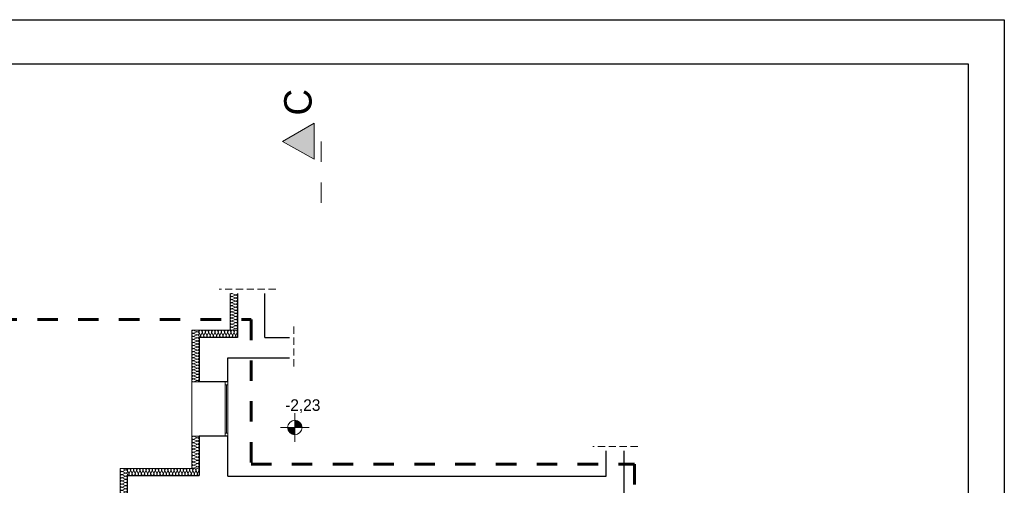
# Model space of a CAD drawing. Extents: x -497945 to -454853, y -17656 to 94650.
# Tile 7 of 62: x -489111 to -475495, y 5603 to 12044. Entities that reach past the tile are written whole.
import ezdxf

# ---------------------------------------------------------------- set-up
doc = ezdxf.new("R2010")
doc.units = 0
doc.header["$MEASUREMENT"] = 0
doc.linetypes.add('Dashed', pattern=[564.444447, 282.222223, -282.222223])
doc.linetypes.add('Krawędzie ukryte', pattern=[150, 100, -50])
doc.layers.get('0').update_dxf_attribs({"color": 252})
for name, color, linetype in [('_TABELA', 7, 'Continuous'), ('Inwent Izolacje', 252, 'Continuous'), ('INWENT RZĘDNE', 252, 'Continuous')]:
    doc.layers.add(name, color=color, linetype=linetype)
for name, color, linetype, lineweight in [('Inwent Izolacje_Nr_Pióra__2', 252, 'Continuous', 13), ('INWENT OPISY_Nr_Pióra__21', 252, 'Continuous', 9), ('INWENT OPISY_Nr_Pióra__41', 252, 'Continuous', 15), ('INWENT RZĘDNE_Nr_Pióra__21', 252, 'Continuous', 9), ('INWENT. OKNA_Nr_Pióra__5', 252, 'Continuous', 13), ('INWENT.ŚCIANY_Nr_Pióra__1', 252, 'Continuous', 25), ('INWENT.ŚCIANY_Nr_Pióra__20', 252, 'Continuous', 60), ('INWENT.ŚCIANY_Nr_Pióra__21', 252, 'Continuous', 9), ('INWENT.ŚCIANY_Nr_Pióra__3', 252, 'Continuous', 13)]:
    doc.layers.add(name, color=color, linetype=linetype, lineweight=lineweight)
doc.styles.add('GENERATED_STYLE_1', font='txt')
doc.styles.add('GENERATED_STYLE_5', font='txt')

# ---------------------------------------------------------------- blocks, each defined once
blk = doc.blocks.new('Izolacja cieplna 14_228', base_point=(-522020, 36725))
at = {"layer": 'Inwent Izolacje_Nr_Pióra__2', "linetype": 'Continuous'}
for p, q in [((-522090, 36723), (-522050, 36705)), ((-522050, 36701), (-522090, 36683)), ((-522090, 36679), (-522050, 36661)), ((-522050, 36658), (-522090, 36640)), ((-522090, 36636), (-522050, 36618)), ((-522050, 36614), (-522090, 36596)), ((-522090, 36592), (-522050, 36574)), ((-522050, 36571), (-522090, 36553)), ((-522090, 36549), (-522050, 36531)), ((-522050, 36527), (-522090, 36509)), ((-522090, 36506), (-522050, 36488)), ((-522050, 36484), (-522090, 36466)), ((-522090, 36462), (-522050, 36444)), ((-522050, 36441), (-522090, 36422)), ((-522090, 36419), (-522050, 36401)), ((-522050, 36397), (-522090, 36379)), ((-522090, 36375), (-522050, 36357)), ((-522050, 36354), (-522090, 36336)), ((-522090, 36332), (-522050, 36314)), ((-522050, 36310), (-522090, 36292)), ((-522090, 36289), (-522050, 36271)), ((-522050, 36267), (-522090, 36249)), ((-522090, 36245), (-522050, 36227)), ((-522050, 36224), (-522090, 36205)), ((-522090, 36202), (-522050, 36184)), ((-522050, 36180), (-522090, 36162)), ((-522090, 36158), (-522050, 36140)), ((-522050, 36137), (-522090, 36119)), ((-522090, 36115), (-522050, 36097)), ((-522050, 36093), (-522090, 36075)), ((-522090, 36072), (-522050, 36054)), ((-522050, 36050), (-522090, 36032)), ((-522090, 36028), (-522050, 36010)), ((-522050, 36006), (-522090, 35988)), ((-522090, 35985), (-522050, 35967)), ((-522050, 35963), (-522090, 35945)), ((-522090, 35941), (-522050, 35923)), ((-522050, 35920), (-522090, 35902)), ((-522090, 35898), (-522050, 35880)), ((-522050, 35876), (-522090, 35858)), ((-522090, 35855), (-522050, 35836)), ((-522050, 35833), (-522090, 35815)), ((-522090, 35811), (-522050, 35793)), ((-522050, 35789), (-522090, 35771))]:
    blk.add_line(p, q, dxfattribs=at)
for centre, start_param, end_param in [((-522099, 36703), 2.728799, 6.695979), ((-522099, 36659), 2.728799, 6.695979), ((-522099, 36616), 2.728799, 6.695979), ((-522041, 36725), 5.870392, 7.853982), ((-522041, 36681), 5.870392, 9.837571), ((-522041, 36638), 5.870392, 9.837571), ((-522099, 36573), 2.728799, 6.695979), ((-522099, 36529), 2.728799, 6.695979), ((-522099, 36486), 2.728799, 6.695979), ((-522041, 36594), 5.870392, 9.837571), ((-522041, 36551), 5.870392, 9.837571), ((-522041, 36507), 5.870392, 9.837571), ((-522099, 36442), 2.728799, 6.695979), ((-522099, 36399), 2.728799, 6.695979), ((-522099, 36356), 2.728799, 6.695979), ((-522041, 36464), 5.870392, 9.837571), ((-522041, 36421), 5.870392, 9.837571), ((-522041, 36377), 5.870392, 9.837571), ((-522041, 36334), 5.870392, 9.837571), ((-522099, 36312), 2.728799, 6.695979), ((-522099, 36269), 2.728799, 6.695979), ((-522099, 36225), 2.728799, 6.695979), ((-522041, 36290), 5.870392, 9.837571), ((-522041, 36247), 5.870392, 9.837571), ((-522041, 36204), 5.870392, 9.837571), ((-522099, 36182), 2.728799, 6.695979), ((-522099, 36139), 2.728799, 6.695979), ((-522099, 36095), 2.728799, 6.695979), ((-522041, 36160), 5.870392, 9.837571), ((-522041, 36117), 5.870392, 9.837571), ((-522041, 36073), 5.870392, 9.837571), ((-522099, 36052), 2.728799, 6.695979), ((-522099, 36008), 2.728799, 6.695979), ((-522099, 35965), 2.728799, 6.695979), ((-522041, 36030), 5.870392, 9.837571), ((-522041, 35987), 5.870392, 9.837571), ((-522041, 35943), 5.870392, 9.837571), ((-522099, 35921), 2.728799, 6.695979), ((-522099, 35878), 2.728799, 6.695979), ((-522099, 35835), 2.728799, 6.695979), ((-522099, 35791), 2.728799, 6.695979), ((-522041, 35900), 5.870392, 9.837571), ((-522041, 35856), 5.870392, 9.837571), ((-522041, 35813), 5.870392, 9.837571), ((-522041, 35770), 1.570796, 3.554385)]:
    blk.add_ellipse(centre, major_axis=(0, -21.7), ratio=0.979878, start_param=start_param, end_param=end_param, dxfattribs=at)
blk = doc.blocks.new('Izolacja cieplna 14_230', base_point=(-521030, 36625))
at = {"layer": 'Inwent Izolacje_Nr_Pióra__2', "linetype": 'Continuous'}
for p, q in [((-522000, 36654), (-522018, 36695)), ((-521979, 36695), (-521997, 36654)), ((-521957, 36654), (-521975, 36695)), ((-521936, 36695), (-521954, 36654)), ((-521914, 36654), (-521932, 36695)), ((-521893, 36695), (-521911, 36654)), ((-521871, 36654), (-521889, 36695)), ((-521850, 36695), (-521868, 36654)), ((-521828, 36654), (-521846, 36695)), ((-521807, 36695), (-521825, 36654)), ((-521785, 36654), (-521803, 36695)), ((-521764, 36695), (-521782, 36654)), ((-521742, 36654), (-521760, 36695)), ((-521721, 36695), (-521739, 36654)), ((-521699, 36654), (-521717, 36695)), ((-521678, 36695), (-521696, 36654)), ((-521656, 36654), (-521674, 36695)), ((-521635, 36695), (-521653, 36654)), ((-521613, 36654), (-521631, 36695)), ((-521592, 36695), (-521609, 36654)), ((-521570, 36654), (-521588, 36695)), ((-521549, 36695), (-521566, 36654)), ((-521527, 36654), (-521545, 36695)), ((-521505, 36695), (-521523, 36654)), ((-521484, 36654), (-521502, 36695)), ((-521462, 36695), (-521480, 36654)), ((-521441, 36654), (-521459, 36695)), ((-521419, 36695), (-521437, 36654)), ((-521398, 36654), (-521416, 36695)), ((-521376, 36695), (-521394, 36654)), ((-521355, 36654), (-521373, 36695)), ((-521333, 36695), (-521351, 36654)), ((-521312, 36654), (-521330, 36695)), ((-521290, 36695), (-521308, 36654)), ((-521269, 36654), (-521287, 36695)), ((-521247, 36695), (-521265, 36654)), ((-521226, 36654), (-521244, 36695)), ((-521204, 36695), (-521222, 36654)), ((-521183, 36654), (-521201, 36695)), ((-521161, 36695), (-521179, 36654)), ((-521140, 36654), (-521158, 36695)), ((-521118, 36695), (-521136, 36654)), ((-521097, 36654), (-521114, 36695)), ((-521075, 36695), (-521093, 36654)), ((-521054, 36654), (-521071, 36695)), ((-521032, 36695), (-521050, 36654))]:
    blk.add_line(p, q, dxfattribs=at)
for centre, start_param, end_param in [((-521999, 36703), 2.728799, 6.695979), ((-522020, 36646), 1.570796, 3.554385), ((-521977, 36646), 5.870392, 9.837571), ((-521956, 36703), 2.728799, 6.695979), ((-521934, 36646), 5.870392, 9.837571), ((-521913, 36703), 2.728799, 6.695979), ((-521891, 36646), 5.870392, 9.837571), ((-521870, 36703), 2.728799, 6.695979), ((-521848, 36646), 5.870392, 9.837571), ((-521826, 36703), 2.728799, 6.695979), ((-521805, 36646), 5.870392, 9.837571), ((-521783, 36703), 2.728799, 6.695979), ((-521762, 36646), 5.870392, 9.837571), ((-521740, 36703), 2.728799, 6.695979), ((-521719, 36646), 5.870392, 9.837571), ((-521697, 36703), 2.728799, 6.695979), ((-521676, 36646), 5.870392, 9.837571), ((-521654, 36703), 2.728799, 6.695979), ((-521633, 36646), 5.870392, 9.837571), ((-521611, 36703), 2.728799, 6.695979), ((-521590, 36646), 5.870392, 9.837571), ((-521568, 36703), 2.728799, 6.695979), ((-521547, 36646), 5.870392, 9.837571), ((-521525, 36703), 2.728799, 6.695979), ((-521504, 36646), 5.870392, 9.837571), ((-521482, 36703), 2.728799, 6.695979), ((-521461, 36646), 5.870392, 9.837571), ((-521439, 36703), 2.728799, 6.695979), ((-521418, 36646), 5.870392, 9.837571), ((-521396, 36703), 2.728799, 6.695979), ((-521375, 36646), 5.870392, 9.837571), ((-521353, 36703), 2.728799, 6.695979), ((-521331, 36646), 5.870392, 9.837571), ((-521310, 36703), 2.728799, 6.695979), ((-521288, 36646), 5.870392, 9.837571), ((-521267, 36703), 2.728799, 6.695979), ((-521245, 36646), 5.870392, 9.837571), ((-521224, 36703), 2.728799, 6.695979), ((-521202, 36646), 5.870392, 9.837571), ((-521181, 36703), 2.728799, 6.695979), ((-521159, 36646), 5.870392, 9.837571), ((-521138, 36703), 2.728799, 6.695979), ((-521116, 36646), 5.870392, 9.837571), ((-521095, 36703), 2.728799, 6.695979), ((-521073, 36646), 5.870392, 9.837571), ((-521052, 36703), 2.728799, 6.695979), ((-521030, 36646), 5.870392, 7.853982)]:
    blk.add_ellipse(centre, major_axis=(-21.5, 0), ratio=0.988201, start_param=start_param, end_param=end_param, dxfattribs=at)
blk = doc.blocks.new('Izolacja cieplna 14_231', base_point=(-521030, 37170))
at = {"layer": 'Inwent Izolacje_Nr_Pióra__2', "linetype": 'Continuous'}
for p, q in [((-521100, 37168), (-521060, 37149)), ((-521060, 37145), (-521100, 37127)), ((-521100, 37123), (-521060, 37105)), ((-521060, 37101), (-521100, 37082)), ((-521100, 37079), (-521060, 37060)), ((-521060, 37056), (-521100, 37038)), ((-521100, 37034), (-521060, 37016)), ((-521060, 37012), (-521100, 36993)), ((-521100, 36990), (-521060, 36971)), ((-521060, 36967), (-521100, 36949)), ((-521100, 36945), (-521060, 36927)), ((-521060, 36923), (-521100, 36904)), ((-521100, 36901), (-521060, 36882)), ((-521060, 36878), (-521100, 36860)), ((-521100, 36856), (-521060, 36838)), ((-521060, 36834), (-521100, 36815)), ((-521100, 36812), (-521060, 36793)), ((-521060, 36789), (-521100, 36771)), ((-521100, 36767), (-521060, 36749)), ((-521060, 36745), (-521100, 36726))]:
    blk.add_line(p, q, dxfattribs=at)
for centre, start_param, end_param in [((-521109, 37147), 2.728799, 6.695979), ((-521109, 37103), 2.728799, 6.695979), ((-521109, 37058), 2.728799, 6.695979), ((-521109, 37014), 2.728799, 6.695979), ((-521051, 37170), 5.870392, 7.853982), ((-521051, 37125), 5.870392, 9.837571), ((-521051, 37081), 5.870392, 9.837571), ((-521051, 37036), 5.870392, 9.837571), ((-521109, 36969), 2.728799, 6.695979), ((-521109, 36925), 2.728799, 6.695979), ((-521109, 36880), 2.728799, 6.695979), ((-521051, 36992), 5.870392, 9.837571), ((-521051, 36947), 5.870392, 9.837571), ((-521051, 36903), 5.870392, 9.837571), ((-521109, 36836), 2.728799, 6.695979), ((-521109, 36791), 2.728799, 6.695979), ((-521109, 36747), 2.728799, 6.695979), ((-521051, 36858), 5.870392, 9.837571), ((-521051, 36814), 5.870392, 9.837571), ((-521051, 36769), 5.870392, 9.837571), ((-521051, 36725), 1.570796, 3.554385)]:
    blk.add_ellipse(centre, major_axis=(0, -22.2), ratio=0.955857, start_param=start_param, end_param=end_param, dxfattribs=at)
blk = doc.blocks.new('Izolacja cieplna 14_232', base_point=(-521030, 38635))
at = {"layer": 'Inwent Izolacje_Nr_Pióra__2', "linetype": 'Continuous'}
for p, q in [((-521100, 38633), (-521060, 38615)), ((-521060, 38612), (-521100, 38594)), ((-521100, 38591), (-521060, 38573)), ((-521060, 38570), (-521100, 38552)), ((-521100, 38549), (-521060, 38531)), ((-521060, 38528), (-521100, 38510)), ((-521100, 38507), (-521060, 38489)), ((-521060, 38486), (-521100, 38468)), ((-521100, 38465), (-521060, 38447)), ((-521060, 38444), (-521100, 38426)), ((-521100, 38422), (-521060, 38405)), ((-521060, 38401), (-521100, 38384)), ((-521100, 38380), (-521060, 38363)), ((-521060, 38359), (-521100, 38342)), ((-521100, 38338), (-521060, 38321)), ((-521060, 38317), (-521100, 38300)), ((-521100, 38296), (-521060, 38279)), ((-521060, 38275), (-521100, 38258)), ((-521100, 38254), (-521060, 38237)), ((-521060, 38233), (-521100, 38216)), ((-521100, 38212), (-521060, 38195)), ((-521060, 38191), (-521100, 38174)), ((-521100, 38170), (-521060, 38153)), ((-521060, 38149), (-521100, 38132)), ((-521100, 38128), (-521060, 38111)), ((-521060, 38107), (-521100, 38090)), ((-521100, 38086), (-521060, 38069)), ((-521060, 38065), (-521100, 38047)), ((-521100, 38044), (-521060, 38026)), ((-521060, 38023), (-521100, 38005)), ((-521100, 38002), (-521060, 37984)), ((-521060, 37981), (-521100, 37963)), ((-521100, 37960), (-521060, 37942)), ((-521060, 37939), (-521100, 37921))]:
    blk.add_line(p, q, dxfattribs=at)
for centre, start_param, end_param in [((-521109, 38614), 1.158003, 5.125183), ((-521109, 38571), 1.158003, 5.125183), ((-521109, 38529), 1.158003, 5.125183), ((-521051, 38635), 4.299596, 6.283185), ((-521051, 38592), 4.299595, 8.266774), ((-521051, 38550), 4.299595, 8.266774), ((-521109, 38487), 1.158003, 5.125183), ((-521109, 38445), 1.158003, 5.125183), ((-521109, 38403), 1.158003, 5.125183), ((-521051, 38508), 4.299595, 8.266774), ((-521051, 38466), 4.299595, 8.266774), ((-521051, 38424), 4.299595, 8.266774), ((-521051, 38382), 4.299595, 8.266774), ((-521109, 38361), 1.158003, 5.125183), ((-521109, 38319), 1.158003, 5.125183), ((-521109, 38277), 1.158003, 5.125183), ((-521051, 38340), 4.299595, 8.266774), ((-521051, 38298), 4.299595, 8.266774), ((-521051, 38256), 4.299595, 8.266774), ((-521109, 38235), 1.158003, 5.125183), ((-521109, 38193), 1.158003, 5.125183), ((-521109, 38151), 1.158003, 5.125183), ((-521109, 38109), 1.158003, 5.125183), ((-521051, 38214), 4.299595, 8.266774), ((-521051, 38172), 4.299595, 8.266774), ((-521051, 38130), 4.299595, 8.266774), ((-521109, 38067), 1.158003, 5.125183), ((-521109, 38025), 1.158003, 5.125183), ((-521109, 37983), 1.158003, 5.125183), ((-521051, 38088), 4.299595, 8.266774), ((-521051, 38046), 4.299595, 8.266774), ((-521051, 38004), 4.299595, 8.266774), ((-521109, 37941), 1.158003, 5.125183), ((-521051, 37962), 4.299595, 8.266774), ((-521051, 37920), 0, 1.983589)]:
    blk.add_ellipse(centre, major_axis=(21.3, 0), ratio=0.988791, start_param=start_param, end_param=end_param, dxfattribs=at)
blk = doc.blocks.new('Izolacja cieplna 14_233', base_point=(-520500, 38535))
at = {"layer": 'Inwent Izolacje_Nr_Pióra__2', "linetype": 'Continuous'}
for p, q in [((-521010, 38564), (-521028, 38605)), ((-520988, 38605), (-521006, 38564)), ((-520966, 38564), (-520984, 38605)), ((-520944, 38605), (-520962, 38564)), ((-520922, 38564), (-520940, 38605)), ((-520900, 38605), (-520918, 38564)), ((-520877, 38564), (-520896, 38605)), ((-520855, 38605), (-520874, 38564)), ((-520833, 38564), (-520852, 38605)), ((-520811, 38605), (-520830, 38564)), ((-520789, 38564), (-520807, 38605)), ((-520767, 38605), (-520785, 38564)), ((-520745, 38564), (-520763, 38605)), ((-520723, 38605), (-520741, 38564)), ((-520701, 38564), (-520719, 38605)), ((-520679, 38605), (-520697, 38564)), ((-520657, 38564), (-520675, 38605)), ((-520635, 38605), (-520653, 38564)), ((-520612, 38564), (-520631, 38605)), ((-520590, 38605), (-520609, 38564)), ((-520568, 38564), (-520587, 38605)), ((-520546, 38605), (-520565, 38564)), ((-520524, 38564), (-520542, 38605)), ((-520502, 38605), (-520520, 38564))]:
    blk.add_line(p, q, dxfattribs=at)
for centre, start_param, end_param in [((-521008, 38613), 2.728799, 6.695979), ((-521030, 38556), 1.570796, 3.554385), ((-520986, 38556), 5.870392, 9.837571), ((-520964, 38613), 2.728799, 6.695979), ((-520942, 38556), 5.870392, 9.837571), ((-520920, 38613), 2.728799, 6.695979), ((-520898, 38556), 5.870392, 9.837571), ((-520876, 38613), 2.728799, 6.695979), ((-520854, 38556), 5.870392, 9.837571), ((-520831, 38613), 2.728799, 6.695979), ((-520809, 38556), 5.870392, 9.837571), ((-520787, 38613), 2.728799, 6.695979), ((-520765, 38556), 5.870392, 9.837571), ((-520743, 38613), 2.728799, 6.695979), ((-520721, 38556), 5.870392, 9.837571), ((-520699, 38613), 2.728799, 6.695979), ((-520677, 38556), 5.870392, 9.837571), ((-520655, 38613), 2.728799, 6.695979), ((-520633, 38556), 5.870392, 9.837571), ((-520611, 38613), 2.728799, 6.695979), ((-520589, 38556), 5.870392, 9.837571), ((-520566, 38613), 2.728799, 6.695979), ((-520544, 38556), 5.870392, 9.837571), ((-520522, 38613), 2.728799, 6.695979), ((-520500, 38556), 5.870392, 7.853982)]:
    blk.add_ellipse(centre, major_axis=(-22.1, 0), ratio=0.963071, start_param=start_param, end_param=end_param, dxfattribs=at)
blk = doc.blocks.new('Izolacja cieplna 14_234', base_point=(-520500, 39145))
at = {"layer": 'Inwent Izolacje_Nr_Pióra__2', "linetype": 'Continuous'}
for p, q in [((-520570, 39143), (-520530, 39125)), ((-520530, 39122), (-520570, 39104)), ((-520570, 39100), (-520530, 39083)), ((-520530, 39079), (-520570, 39061)), ((-520570, 39058), (-520530, 39040)), ((-520530, 39037), (-520570, 39019)), ((-520570, 39015), (-520530, 38998)), ((-520530, 38994), (-520570, 38976)), ((-520570, 38973), (-520530, 38955)), ((-520530, 38952), (-520570, 38934)), ((-520570, 38930), (-520530, 38913)), ((-520530, 38909), (-520570, 38891)), ((-520570, 38888), (-520530, 38870)), ((-520530, 38867), (-520570, 38849)), ((-520570, 38845), (-520530, 38828)), ((-520530, 38824), (-520570, 38806)), ((-520570, 38803), (-520530, 38785)), ((-520530, 38782), (-520570, 38764)), ((-520570, 38760), (-520530, 38743)), ((-520530, 38739), (-520570, 38721)), ((-520570, 38718), (-520530, 38700)), ((-520530, 38697), (-520570, 38679)), ((-520570, 38675), (-520530, 38658)), ((-520530, 38654), (-520570, 38636))]:
    blk.add_line(p, q, dxfattribs=at)
for centre, start_param, end_param in [((-520579, 39123), 1.158003, 5.125183), ((-520579, 39081), 1.158003, 5.125183), ((-520521, 39145), 4.299596, 6.283185), ((-520521, 39102), 4.299595, 8.266774), ((-520521, 39060), 4.299595, 8.266774), ((-520579, 39038), 1.158003, 5.125183), ((-520579, 38996), 1.158003, 5.125183), ((-520579, 38953), 1.158003, 5.125183), ((-520521, 39017), 4.299595, 8.266774), ((-520521, 38975), 4.299595, 8.266774), ((-520521, 38932), 4.299595, 8.266774), ((-520579, 38911), 1.158003, 5.125183), ((-520579, 38868), 1.158003, 5.125183), ((-520579, 38826), 1.158003, 5.125183), ((-520579, 38783), 1.158003, 5.125183), ((-520521, 38890), 4.299595, 8.266774), ((-520521, 38847), 4.299595, 8.266774), ((-520521, 38805), 4.299595, 8.266774), ((-520579, 38741), 1.158003, 5.125183), ((-520579, 38698), 1.158003, 5.125183), ((-520579, 38656), 1.158003, 5.125183), ((-520521, 38762), 4.299595, 8.266774), ((-520521, 38720), 4.299595, 8.266774), ((-520521, 38677), 4.299595, 8.266774), ((-520521, 38635), 0, 1.983589)]:
    blk.add_ellipse(centre, major_axis=(21.3, 0), ratio=0.999163, start_param=start_param, end_param=end_param, dxfattribs=at)
blk = doc.blocks.new('Koty wysokościowe_120', base_point=(-519705, 37290))
at = {"layer": 'INWENT RZĘDNE_Nr_Pióra__21', "linetype": 'Continuous'}
for points in [[(-519705, 37290), (-519605, 37290), (-519613, 37328), (-519635, 37361), (-519667, 37382), (-519705, 37390)], [(-519705, 37290), (-519805, 37290), (-519798, 37252), (-519776, 37219), (-519743, 37197), (-519705, 37190)]]:
    blk.add_hatch(color=256, dxfattribs=at).paths.add_polyline_path(points, flags=0)
for p, q in [((-519705, 37090), (-519705, 37490)), ((-519905, 37290), (-519505, 37290))]:
    blk.add_line(p, q, dxfattribs=at)
blk.add_circle((-519705, 37290), 100, dxfattribs=at)
at = {"layer": 'INWENT RZĘDNE_Nr_Pióra__21', "insert": (-519839, 37490), "char_height": 160, "attachment_point": 7, "style": 'GENERATED_STYLE_1'}
blk.add_mtext('{-2,23}', dxfattribs=at)
blk = doc.blocks.new('A$C685E8C20')
at = {"layer": 'INWENT OPISY_Nr_Pióra__21', "linetype": 'Continuous'}
blk.add_hatch(color=252, dxfattribs=at).paths.add_polyline_path([(2244, 10960), (2680, 10716), (2680, 11216)], flags=0)
at = {"layer": 'INWENT OPISY_Nr_Pióra__21', "color": 252, "linetype": 'Krawędzie ukryte'}
for p, q in [((2150, 8920), (1370, 8920)), ((2400, 8400), (2400, 7820)), ((7156, 6740), (6534, 6740))]:
    blk.add_line(p, q, dxfattribs=at)
at = {"layer": 'INWENT OPISY_Nr_Pióra__41', "color": 252, "linetype": 'Continuous'}
for p, q in [((2244, 10960), (2680, 11216)), ((2680, 10716), (2680, 11216)), ((2680, 10716), (2244, 10960))]:
    blk.add_line(p, q, dxfattribs=at)
at = {"layer": 'INWENT OPISY_Nr_Pióra__41', "color": 252, "linetype": 'Dashed'}
blk.add_line((2780, 10960), (2780, 9860), dxfattribs=at)
at = {"layer": 'INWENT. OKNA_Nr_Pióra__5', "color": 252, "linetype": 'Continuous'}
for p, q in [((1450, 7595), (1450, 7635)), ((1450, 7635), (1490, 7635)), ((1490, 7635), (1490, 7595)), ((1490, 7595), (1450, 7595)), ((1450, 7595), (1450, 6925)), ((1470, 6925), (1470, 7595)), ((1490, 7595), (1490, 6925)), ((1450, 6885), (1450, 6925)), ((1450, 6925), (1490, 6925)), ((1490, 6885), (1450, 6885)), ((1490, 6925), (1490, 6885))]:
    blk.add_line(p, q, dxfattribs=at)
at = {"layer": 'INWENT.ŚCIANY_Nr_Pióra__1', "color": 252, "linetype": 'Continuous'}
for p, q in [((1620, 8860), (1620, 8250)), ((2000, 8250), (2000, 8860)), ((1620, 8250), (1090, 8250)), ((1090, 8250), (1090, 7635)), ((2000, 8250), (2340, 8250)), ((1490, 7970), (2340, 7970)), ((1490, 7635), (1490, 7970)), ((1490, 7635), (1090, 7635)), ((1490, 6885), (1090, 6885)), ((1090, 6885), (1090, 6340)), ((1490, 6330), (1490, 6885)), ((6720, 6330), (6720, 6680)), ((6970, 3740), (6970, 6680)), ((100, 5485), (100, 6340)), ((100, 6340), (1090, 6340)), ((1490, 6330), (6720, 6330))]:
    blk.add_line(p, q, dxfattribs=at)
at = {"layer": 'INWENT.ŚCIANY_Nr_Pióra__20', "color": 252, "linetype": 'Dashed'}
for p, q in [((-2275, 8497), (1810, 8497)), ((1810, 8497), (1810, 6497)), ((1810, 6497), (7110, 6497)), ((7110, 6497), (7110, 3497))]:
    blk.add_line(p, q, dxfattribs=at)
at = {"layer": 'INWENT.ŚCIANY_Nr_Pióra__21', "color": 252, "linetype": 'Continuous'}
blk.add_line((990, 7635), (990, 6885), dxfattribs=at)
at = {"layer": 'INWENT.ŚCIANY_Nr_Pióra__3', "color": 252, "linetype": 'Continuous'}
for p, q in [((1520, 8350), (1520, 8860)), ((990, 8350), (1520, 8350)), ((990, 7635), (990, 8350)), ((1090, 7635), (990, 7635)), ((990, 6440), (990, 6885)), ((1090, 6885), (990, 6885)), ((0, 5485), (0, 6440)), ((0, 6440), (990, 6440))]:
    blk.add_line(p, q, dxfattribs=at)
at = {"layer": 'Inwent Izolacje', "color": 252, "linetype": 'Continuous', "lineweight": 13}
for name, p in [('Izolacja cieplna 14_234', (1620, 8860)), ('Izolacja cieplna 14_232', (1090, 8350)), ('Izolacja cieplna 14_233', (1620, 8250)), ('Izolacja cieplna 14_231', (1090, 6885)), ('Izolacja cieplna 14_228', (100, 6440)), ('Izolacja cieplna 14_230', (1090, 6340))]:
    blk.add_blockref(name, p, dxfattribs=at)
at = {"layer": 'INWENT RZĘDNE', "color": 252}
blk.add_blockref('Koty wysokościowe_120', (2415, 7005), dxfattribs=at)
at = {"layer": 'INWENT OPISY_Nr_Pióra__21', "color": 252, "linetype": 'Continuous', "insert": (2267, 11504), "char_height": 380, "attachment_point": 2, "rotation": 90, "style": 'GENERATED_STYLE_5'}
blk.add_mtext('{C}', dxfattribs=at)

msp = doc.modelspace()

# ---------------------------------------------------------------- block references
msp.add_blockref('A$C685E8C20', (-487721, -602))

# ---------------------------------------------------------------- next in the draw order: linework, layer by layer
at = {"layer": '_TABELA', "color": 7}
for points in [[(-475495, 12044), (-475495, -17656), (-496495, -17656), (-496495, 12044)], [(-493995, -17156), (-493995, 11434), (-475995, 11434), (-475995, -17156)]]:
    msp.add_lwpolyline(points, close=True, dxfattribs=at)

doc.saveas('drawing.dxf')
